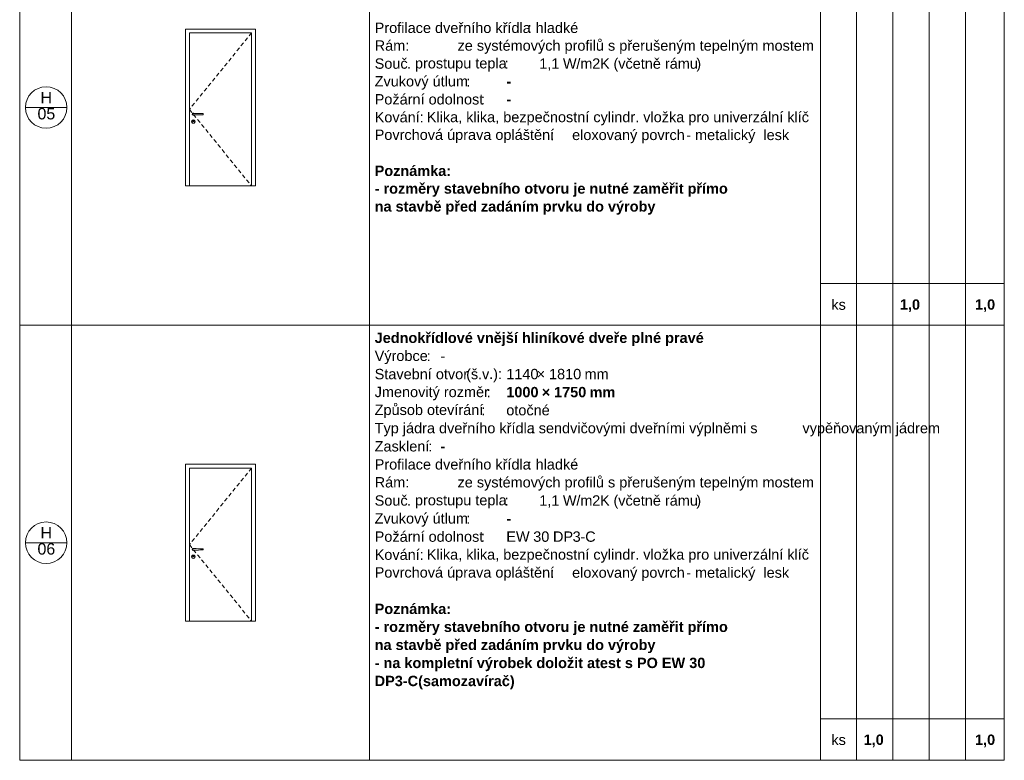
# Model space of a CAD drawing. Header units: millimetres. Extents: x 15381 to 191117, y -190522 to 367005.
# Tile 64 of 79: x 88117 to 107117, y 301481 to 315776. Entities that reach past the tile are written whole.
import ezdxf

# ---------------------------------------------------------------- set-up
doc = ezdxf.new("R2010")
doc.units = ezdxf.units.MM
doc.header["$MEASUREMENT"] = 0
doc.linetypes.add('Čárkovaná S', pattern=[125, 75, -50])
doc.styles.add('GENEROVANÝ_STYL_1', font='txt')
doc.styles.add('GENEROVANÝ_STYL_2', font='txt')

msp = doc.modelspace()

# ---------------------------------------------------------------- linework, layer by layer
at = {"color": 7, "linetype": 'Continuous', "lineweight": 20}
for p, q in [((88117.4, 329180.7), (88117.4, 301480.7)), ((107117.4, 301480.7), (107117.4, 329180.7)), ((89117.4, 318280.7), (89117.4, 309880.7)), ((94867.4, 318280.7), (94867.4, 309880.7)), ((103567.4, 318280.7), (103567.4, 309880.7)), ((104267.4, 318280.7), (104267.4, 309880.7)), ((104967.4, 318280.7), (104967.4, 309880.7)), ((105667.4, 318280.7), (105667.4, 309880.7)), ((106367.4, 318280.7), (106367.4, 309880.7)), ((92667.4, 315595.7), (91317.4, 315595.7)), ((91317.4, 315595.7), (91317.4, 312565.7)), ((92667.4, 312565.7), (92667.4, 315595.7)), ((92592.4, 315520.7), (91392.4, 315520.7)), ((91392.4, 315520.7), (91392.4, 312565.7)), ((92592.4, 312565.7), (92592.4, 315520.7)), ((89028, 314080.7), (88228, 314080.7)), ((91447.9, 313952.5), (91450.5, 313962.3)), ((91450.5, 313942.8), (91447.9, 313952.5)), ((91449.4, 313952.5), (91451.8, 313961.5)), ((91451.8, 313943.5), (91449.4, 313952.5)), ((91450.5, 313962.3), (91457.7, 313969.4)), ((91457.7, 313935.6), (91450.5, 313942.8)), ((91451.8, 313961.5), (91458.4, 313968.1)), ((91458.4, 313936.9), (91451.8, 313943.5)), ((91452.4, 313952.5), (91454.4, 313960)), ((91454.4, 313945), (91452.4, 313952.5)), ((91454.4, 313960), (91459.9, 313965.5)), ((91459.9, 313939.5), (91454.4, 313945)), ((91457.7, 313969.4), (91467.4, 313972)), ((91467.4, 313933), (91457.7, 313935.6)), ((91458.4, 313968.1), (91467.4, 313970.5)), ((91467.4, 313934.5), (91458.4, 313936.9)), ((91459.9, 313965.5), (91467.4, 313967.5)), ((91467.4, 313937.5), (91459.9, 313939.5)), ((91467.4, 313972), (91477.2, 313969.4)), ((91467.4, 313970.5), (91476.4, 313968.1)), ((91467.4, 313967.5), (91504.9, 313967.5)), ((91504.9, 313937.5), (91467.4, 313937.5)), ((91476.4, 313936.9), (91467.4, 313934.5)), ((91477.2, 313935.6), (91467.4, 313933)), ((91476.4, 313968.1), (91477, 313967.5)), ((91477, 313937.5), (91476.4, 313936.9)), ((91477.2, 313969.4), (91479, 313967.5)), ((91479, 313937.5), (91477.2, 313935.6)), ((91504.9, 313967.5), (91525, 313966.9)), ((91525, 313938.1), (91504.9, 313937.5)), ((91525, 313966.9), (91565.1, 313965.7)), ((91565.1, 313939.3), (91525, 313938.1)), ((91565.1, 313965.7), (91604.7, 313964.6)), ((91604.7, 313940.4), (91565.1, 313939.3)), ((91604.7, 313964.6), (91643.5, 313963.4)), ((91643.5, 313941.6), (91604.7, 313940.4)), ((91643.5, 313963.4), (91655.6, 313963)), ((91655.6, 313942), (91643.5, 313941.6)), ((91655.5, 313963), (91655.6, 313963)), ((91655.5, 313942), (91655.6, 313942)), ((91655.6, 313963), (91655.6, 313942)), ((91434.4, 313810), (91438.8, 313826.5)), ((91438.8, 313793.5), (91434.4, 313810)), ((91437.4, 313810), (91441.4, 313825)), ((91441.4, 313795), (91437.4, 313810)), ((91438.8, 313826.5), (91450.9, 313838.6)), ((91450.9, 313781.4), (91438.8, 313793.5)), ((91441.4, 313825), (91452.4, 313836)), ((91452.4, 313784), (91441.4, 313795)), ((91450.9, 313838.6), (91467.4, 313843)), ((91467.4, 313777), (91450.9, 313781.4)), ((91452.4, 313836), (91467.4, 313840)), ((91467.4, 313780), (91452.4, 313784)), ((91455.4, 313823.5), (91457, 313829.5)), ((91457, 313817.5), (91455.4, 313823.5)), ((91456.9, 313823.5), (91458.3, 313828.8)), ((91458.3, 313818.3), (91456.9, 313823.5)), ((91457, 313829.5), (91461.4, 313833.9)), ((91461.4, 313813.1), (91457, 313817.5)), ((91458.3, 313828.8), (91462.2, 313832.6)), ((91462.2, 313814.4), (91458.3, 313818.3)), ((91461.4, 313833.9), (91467.4, 313835.5)), ((91467.4, 313811.5), (91461.4, 313813.1)), ((91462.2, 313832.6), (91467.4, 313834)), ((91467.4, 313813), (91462.2, 313814.4)), ((91467.4, 313843), (91483.9, 313838.6)), ((91467.4, 313840), (91482.4, 313836)), ((91467.4, 313835.5), (91473.4, 313833.9)), ((91467.4, 313834), (91472.7, 313832.6)), ((91472.7, 313814.4), (91467.4, 313813)), ((91473.4, 313813.1), (91467.4, 313811.5)), ((91482.4, 313784), (91467.4, 313780)), ((91483.9, 313781.4), (91467.4, 313777)), ((91472.7, 313832.6), (91476.5, 313828.8)), ((91476.5, 313818.3), (91472.7, 313814.4)), ((91473.4, 313833.9), (91477.8, 313829.5)), ((91477.8, 313817.5), (91473.4, 313813.1)), ((91476.5, 313828.8), (91477.9, 313823.5)), ((91477.9, 313823.5), (91476.5, 313818.3)), ((91477.8, 313829.5), (91479.4, 313823.5)), ((91479.4, 313823.5), (91477.8, 313817.5)), ((91482.4, 313836), (91493.4, 313825)), ((91493.4, 313795), (91482.4, 313784)), ((91483.9, 313838.6), (91496, 313826.5)), ((91496, 313793.5), (91483.9, 313781.4)), ((91493.4, 313825), (91497.4, 313810)), ((91497.4, 313810), (91493.4, 313795)), ((91496, 313826.5), (91500.4, 313810)), ((91500.4, 313810), (91496, 313793.5)), ((91317.4, 312565.7), (92667.4, 312565.7)), ((107117.4, 310680.7), (103567.4, 310680.7)), ((107117.4, 309880.7), (88117.4, 309880.7)), ((89117.4, 309880.7), (89117.4, 301480.7)), ((94867.4, 309880.7), (94867.4, 301480.7)), ((103567.4, 309880.7), (103567.4, 301480.7)), ((104267.4, 309880.7), (104267.4, 301480.7)), ((104967.4, 309880.7), (104967.4, 301480.7)), ((105667.4, 309880.7), (105667.4, 301480.7)), ((106367.4, 309880.7), (106367.4, 301480.7)), ((92667.4, 307195.7), (91317.4, 307195.7)), ((91317.4, 307195.7), (91317.4, 304165.7)), ((92592.4, 307120.7), (91392.4, 307120.7)), ((91392.4, 307120.7), (91392.4, 304165.7)), ((92592.4, 304165.7), (92592.4, 307120.7)), ((92667.4, 304165.7), (92667.4, 307195.7)), ((89028, 305680.7), (88228, 305680.7)), ((91447.9, 305552.5), (91450.5, 305562.3)), ((91450.5, 305542.8), (91447.9, 305552.5)), ((91449.4, 305552.5), (91451.8, 305561.5)), ((91451.8, 305543.5), (91449.4, 305552.5)), ((91450.5, 305562.3), (91457.7, 305569.4)), ((91457.7, 305535.6), (91450.5, 305542.8)), ((91451.8, 305561.5), (91458.4, 305568.1)), ((91458.4, 305536.9), (91451.8, 305543.5)), ((91452.4, 305552.5), (91454.4, 305560)), ((91454.4, 305545), (91452.4, 305552.5)), ((91454.4, 305560), (91459.9, 305565.5)), ((91459.9, 305539.5), (91454.4, 305545)), ((91457.7, 305569.4), (91467.4, 305572)), ((91467.4, 305533), (91457.7, 305535.6)), ((91458.4, 305568.1), (91467.4, 305570.5)), ((91467.4, 305534.5), (91458.4, 305536.9)), ((91459.9, 305565.5), (91467.4, 305567.5)), ((91467.4, 305537.5), (91459.9, 305539.5)), ((91467.4, 305572), (91477.2, 305569.4)), ((91467.4, 305570.5), (91476.4, 305568.1)), ((91467.4, 305567.5), (91504.9, 305567.5)), ((91504.9, 305537.5), (91467.4, 305537.5)), ((91476.4, 305536.9), (91467.4, 305534.5)), ((91477.2, 305535.6), (91467.4, 305533)), ((91476.4, 305568.1), (91477, 305567.5)), ((91477, 305537.5), (91476.4, 305536.9)), ((91477.2, 305569.4), (91479, 305567.5)), ((91479, 305537.5), (91477.2, 305535.6)), ((91504.9, 305567.5), (91525, 305566.9)), ((91525, 305538.1), (91504.9, 305537.5)), ((91525, 305566.9), (91565.1, 305565.7)), ((91565.1, 305539.3), (91525, 305538.1)), ((91565.1, 305565.7), (91604.7, 305564.6)), ((91604.7, 305540.4), (91565.1, 305539.3)), ((91604.7, 305564.6), (91643.5, 305563.4)), ((91643.5, 305541.6), (91604.7, 305540.4)), ((91643.5, 305563.4), (91655.6, 305563)), ((91655.6, 305542), (91643.5, 305541.6)), ((91655.5, 305563), (91655.6, 305563)), ((91655.5, 305542), (91655.6, 305542)), ((91655.6, 305563), (91655.6, 305542)), ((91434.4, 305410), (91438.8, 305426.5)), ((91438.8, 305393.5), (91434.4, 305410)), ((91437.4, 305410), (91441.4, 305425)), ((91441.4, 305395), (91437.4, 305410)), ((91438.8, 305426.5), (91450.9, 305438.6)), ((91450.9, 305381.4), (91438.8, 305393.5)), ((91441.4, 305425), (91452.4, 305436)), ((91452.4, 305384), (91441.4, 305395)), ((91450.9, 305438.6), (91467.4, 305443)), ((91467.4, 305377), (91450.9, 305381.4)), ((91452.4, 305436), (91467.4, 305440)), ((91467.4, 305380), (91452.4, 305384)), ((91455.4, 305423.5), (91457, 305429.5)), ((91457, 305417.5), (91455.4, 305423.5)), ((91456.9, 305423.5), (91458.3, 305428.8)), ((91458.3, 305418.3), (91456.9, 305423.5)), ((91457, 305429.5), (91461.4, 305433.9)), ((91461.4, 305413.1), (91457, 305417.5)), ((91458.3, 305428.8), (91462.2, 305432.6)), ((91462.2, 305414.4), (91458.3, 305418.3)), ((91461.4, 305433.9), (91467.4, 305435.5)), ((91467.4, 305411.5), (91461.4, 305413.1)), ((91462.2, 305432.6), (91467.4, 305434)), ((91467.4, 305413), (91462.2, 305414.4)), ((91467.4, 305443), (91483.9, 305438.6)), ((91467.4, 305440), (91482.4, 305436)), ((91467.4, 305435.5), (91473.4, 305433.9)), ((91467.4, 305434), (91472.7, 305432.6)), ((91472.7, 305414.4), (91467.4, 305413)), ((91473.4, 305413.1), (91467.4, 305411.5)), ((91482.4, 305384), (91467.4, 305380)), ((91483.9, 305381.4), (91467.4, 305377)), ((91472.7, 305432.6), (91476.5, 305428.8)), ((91476.5, 305418.3), (91472.7, 305414.4)), ((91473.4, 305433.9), (91477.8, 305429.5)), ((91477.8, 305417.5), (91473.4, 305413.1)), ((91476.5, 305428.8), (91477.9, 305423.5)), ((91477.9, 305423.5), (91476.5, 305418.3)), ((91477.8, 305429.5), (91479.4, 305423.5)), ((91479.4, 305423.5), (91477.8, 305417.5)), ((91482.4, 305436), (91493.4, 305425)), ((91493.4, 305395), (91482.4, 305384)), ((91483.9, 305438.6), (91496, 305426.5)), ((91496, 305393.5), (91483.9, 305381.4)), ((91493.4, 305425), (91497.4, 305410)), ((91497.4, 305410), (91493.4, 305395)), ((91496, 305426.5), (91500.4, 305410)), ((91500.4, 305410), (91496, 305393.5)), ((91317.4, 304165.7), (92667.4, 304165.7)), ((107117.4, 302280.7), (103567.4, 302280.7)), ((88117.4, 301480.7), (107117.4, 301480.7))]:
    msp.add_line(p, q, dxfattribs=at)
at = {"color": 7, "linetype": 'Čárkovaná S', "lineweight": 20}
for p, q in [((92592.4, 315520.7), (91392.4, 314043.2)), ((91392.4, 314043.2), (92592.4, 312565.7)), ((92592.4, 307120.7), (91392.4, 305643.2)), ((91392.4, 305643.2), (92592.4, 304165.7))]:
    msp.add_line(p, q, dxfattribs=at)
at = {"color": 7, "linetype": 'Continuous', "lineweight": 20}
for centre in [(88628, 314080.7), (88628, 305680.7)]:
    msp.add_circle(centre, 400, dxfattribs=at)

# ---------------------------------------------------------------- texts
at = {"color": 7, "linetype": 'Continuous', "lineweight": 20, "attachment_point": 7}
for s, insert, char_height, style in [('\\A1;{\\pql;\\fArial|b0|i0|c238|p38;Profilace dveřního křídla}', (94967.4, 315515.7), 200, 'GENEROVANÝ_STYL_1'), ('\\A1;{\\pql;\\fArial|b0|i0|c238|p38;: }', (97918.7, 315518.9), 200, 'GENEROVANÝ_STYL_1'), ('\\A1;{\\pql;\\fArial|b0|i0|c238|p38;hladké}', (98072.3, 315515.7), 200, 'GENEROVANÝ_STYL_1'), ('\\A1;{\\pql;\\fArial|b0|i0|c238|p38;^I}', (98876.9, 315518.9), 200, 'GENEROVANÝ_STYL_1'), ('\\A1;{\\pql;\\fArial|b0|i0|c238|p38;Rám:            ze systémových profilů s přerušeným tepelným mostem}', (94967.4, 315116.3), 200, 'GENEROVANÝ_STYL_1'), ('\\A1;{\\pql;\\fArial|b0|i0|c238|p38;Souč}', (94967.4, 314825.7), 200, 'GENEROVANÝ_STYL_1'), ('\\A1;{\\pql;\\fArial|b0|i0|c238|p38; W}', (98522.7, 314829), 200, 'GENEROVANÝ_STYL_1'), ('\\A1;{\\pql;\\fArial|b0|i0|c238|p38;/}', (98859.2, 314825.7), 200, 'GENEROVANÝ_STYL_1'), ('\\A1;{\\pql;\\fArial|b0|i0|c238|p38;2}', (99164.6, 314829), 200, 'GENEROVANÝ_STYL_1'), ('\\A1;{\\pql;\\fArial|b0|i0|c238|p38;K }', (99316.3, 314829), 200, 'GENEROVANÝ_STYL_1'), ('\\A1;{\\pql;\\fArial|b0|i0|c238|p38;včetně rámu}', (99667.4, 314825.8), 200, 'GENEROVANÝ_STYL_1'), ('\\A1;{\\pql;\\fArial|b0|i0|c238|p38;. }', (95590.9, 314829), 200, 'GENEROVANÝ_STYL_1'), ('\\A1;{\\pql;\\fArial|b0|i0|c238|p38;prostupu tepla}', (95744.5, 314774.5), 200, 'GENEROVANÝ_STYL_1'), ('\\A1;{\\pql;\\fArial|b0|i0|c238|p38;:}', (97478, 314829), 200, 'GENEROVANÝ_STYL_1'), ('\\A1;{\\pql;\\fArial|b0|i0|c238|p38;1,1}', (98142.4, 314790.2), 200, 'GENEROVANÝ_STYL_1'), ('\\A1;{\\pql;\\fArial|b0|i0|c238|p38;m}', (98936, 314829), 200, 'GENEROVANÝ_STYL_1'), ('\\A1;{\\pql;\\fArial|b0|i0|c238|p38;(}', (99576, 314771.2), 200, 'GENEROVANÝ_STYL_1'), ('\\A1;{\\pql;\\fArial|b0|i0|c238|p38;)}', (101174.2, 314771.2), 200, 'GENEROVANÝ_STYL_1'), ('\\A1;{\\pql;\\fArial|b0|i0|c238|p38;Zvukový útlum}', (94967.4, 314426.4), 200, 'GENEROVANÝ_STYL_1'), ('\\A1;{\\pql;\\fArial|b1|i0|c238|p38; }', (97554.8, 314760.4), 200, 'GENEROVANÝ_STYL_2'), ('\\A1;{\\pql;\\fArial|b1|i0|c238|p38;^I}', (97631.6, 314829), 200, 'GENEROVANÝ_STYL_2'), ('\\A1;{\\pql;\\fArial|b0|i0|c238|p38;:}', (96733.8, 314484), 200, 'GENEROVANÝ_STYL_1'), ('\\A1;{\\pql;\\fArial|b1|i0|c238|p38;^I}', (96887.4, 314484), 200, 'GENEROVANÝ_STYL_2'), ('\\A1;{\\pql;\\fArial|b1|i0|c238|p38;-}', (97507.4, 314484), 200, 'GENEROVANÝ_STYL_2'), ('\\A1;{\\pql;\\fArial|b0|i0|c238|p38;H}', (88519.3, 314162.1), 220, 'GENEROVANÝ_STYL_1'), ('\\A1;{\\pql;\\fArial|b0|i0|c238|p38;Požární odolnost}', (94967.4, 314135.9), 200, 'GENEROVANÝ_STYL_1'), ('\\A1;{\\pql;\\fArial|b1|i0|c238|p38; }', (96810.6, 314415.4), 200, 'GENEROVANÝ_STYL_2'), ('\\A1;{\\pql;\\fArial|b0|i0|c238|p38;:}', (97020.9, 314139.1), 200, 'GENEROVANÝ_STYL_1'), ('\\A1;{\\pql;\\fArial|b0|i0|c238|p38;05}', (88461, 313848.1), 220, 'GENEROVANÝ_STYL_1'), ('\\A1;{\\pql;\\fArial|b1|i0|c238|p38; }', (97097.7, 314070.5), 200, 'GENEROVANÝ_STYL_2'), ('\\A1;{\\pql;\\fArial|b1|i0|c238|p38;^I}', (97174.5, 314139.1), 200, 'GENEROVANÝ_STYL_2'), ('\\A1;{\\pql;\\fArial|b1|i0|c238|p38;-}', (97507.4, 314139.1), 200, 'GENEROVANÝ_STYL_2'), ('\\A1;{\\pql;\\fArial|b0|i0|c238|p38;Kování:}', (94967.4, 313791), 200, 'GENEROVANÝ_STYL_1'), ('\\A1;{\\pql;\\fArial|b0|i0|c238|p38;Klika, klika, bezpečnostní cylindr. vložka pro univerzální klíč}', (95973.1, 313736.5), 200, 'GENEROVANÝ_STYL_1'), ('\\A1;{\\pql;\\fArial|b1|i0|c238|p38; }', (95896.3, 313725.5), 200, 'GENEROVANÝ_STYL_2'), ('\\A1;{\\pql;\\fArial|b0|i0|c238|p38;Povrchová úprava opláštění}', (94967.4, 313394.7), 200, 'GENEROVANÝ_STYL_1'), ('\\A1;{\\pql;\\fArial|b0|i0|c238|p38;:}', (98359.4, 313449.1), 200, 'GENEROVANÝ_STYL_1'), ('\\A1;{\\pql;\\fArial|b0|i0|c238|p38;eloxovaný povrch }', (98777.4, 313391.5), 200, 'GENEROVANÝ_STYL_1'), ('\\A1;{\\pql;\\fArial|b0|i0|c238|p38;- }', (100980.8, 313449.1), 200, 'GENEROVANÝ_STYL_1'), ('\\A1;{\\pql;\\fArial|b0|i0|c238|p38;metalický  lesk}', (101149.1, 313391.5), 200, 'GENEROVANÝ_STYL_1'), ('\\A1;{\\pql;\\fArial|b0|i0|c238|p38;^I}', (98436.2, 313449.1), 200, 'GENEROVANÝ_STYL_1'), ('\\A1;{\\pql;\\fArial|b1|i0|c238|p38;Poznámka:}', (94967.4, 312756.1), 200, 'GENEROVANÝ_STYL_2'), ('\\A1;{\\pql;\\fArial|b1|i0|c238|p38;- rozměry stavebního otvoru je nutné zaměřit přímo}', (94967.4, 312356.5), 200, 'GENEROVANÝ_STYL_2'), ('\\A1;{\\pql;\\fArial|b1|i0|c238|p38;na stavbě před zadáním prvku do výroby}', (94967.4, 312011.6), 200, 'GENEROVANÝ_STYL_2'), ('\\A1;{\\pql;\\fArial|b0|i0|c238|p38;ks}', (103780.3, 310173.3), 200, 'GENEROVANÝ_STYL_1'), ('\\A1;{\\pql;\\fArial|b1|i0|c238|p38;1,0}', (105102.2, 310133.1), 200, 'GENEROVANÝ_STYL_2'), ('\\A1;{\\pql;\\fArial|b1|i0|c238|p38;1,0}', (106552.2, 310133.1), 200, 'GENEROVANÝ_STYL_2'), ('\\A1;{\\pql;\\fArial|b1|i0|c238|p38;Jednokřídlové vnější hliníkové dveře plné pravé}', (94967.4, 309475.9), 200, 'GENEROVANÝ_STYL_2'), ('\\A1;{\\pql;\\fArial|b0|i0|c238|p38;Výrobce}', (94967.4, 309127.4), 200, 'GENEROVANÝ_STYL_1'), ('\\A1;{\\pql;\\fArial|b0|i0|c238|p38;:}', (95971.3, 309185), 200, 'GENEROVANÝ_STYL_1'), ('\\A1;{\\pql;\\fArial|b0|i0|c238|p38;^I}', (96048.1, 309185), 200, 'GENEROVANÝ_STYL_1'), ('\\A1;{\\pql;\\fArial|b0|i0|c238|p38;-}', (96237.4, 309185), 200, 'GENEROVANÝ_STYL_1'), ('\\A1;{\\pql;\\fArial|b0|i0|c238|p38;^I}', (96328.8, 309185), 200, 'GENEROVANÝ_STYL_1'), ('\\A1;{\\pql;\\fArial|b0|i0|c238|p38;^I}', (96872.4, 309185), 200, 'GENEROVANÝ_STYL_1'), ('\\A1;{\\pql;\\fArial|b0|i0|c238|p38;Stavební otvor}', (94967.4, 308833.1), 200, 'GENEROVANÝ_STYL_1'), ('\\A1;{\\pql;\\fArial|b0|i0|c238|p38;(}', (96733.8, 308778.6), 200, 'GENEROVANÝ_STYL_1'), ('\\A1;{\\pql;\\fArial|b0|i0|c238|p38;š}', (96825.2, 308833.2), 200, 'GENEROVANÝ_STYL_1'), ('\\A1;{\\pql;\\fArial|b0|i0|c238|p38;v}', (97039.2, 308836.4), 200, 'GENEROVANÝ_STYL_1'), ('\\A1;{\\pql;\\fArial|b0|i0|c238|p38;.):}', (97176.3, 308778.6), 200, 'GENEROVANÝ_STYL_1'), ('\\A1;{\\pql;\\fArial|b0|i0|c238|p38;1140}', (97507.4, 308833.1), 200, 'GENEROVANÝ_STYL_1'), ('\\A1;{\\pql;\\fArial|b0|i0|c238|p38;× }', (98094.4, 308836.4), 200, 'GENEROVANÝ_STYL_1'), ('\\A1;{\\pql;\\fArial|b0|i0|c238|p38;1810}', (98332.1, 308833.1), 200, 'GENEROVANÝ_STYL_1'), ('\\A1;{\\pql;\\fArial|b0|i0|c238|p38; mm}', (98939.2, 308836.4), 200, 'GENEROVANÝ_STYL_1'), ('\\A1;{\\pql;\\fArial|b0|i0|c238|p38;.}', (96962.4, 308836.4), 200, 'GENEROVANÝ_STYL_1'), ('\\A1;{\\pql;\\fArial|b1|i0|c238|p38; }', (97421.3, 308767.8), 200, 'GENEROVANÝ_STYL_2'), ('\\A1;{\\pql;\\fArial|b1|i0|c238|p38;^I}', (97498.1, 308836.4), 200, 'GENEROVANÝ_STYL_2'), ('\\A1;{\\pql;\\fArial|b0|i0|c238|p38;Jmenovitý rozměr}', (94967.4, 308430.1), 200, 'GENEROVANÝ_STYL_1'), ('\\A1;{\\pql;\\fArial|b0|i0|c238|p38;:}', (97128.8, 308487.7), 200, 'GENEROVANÝ_STYL_1'), ('\\A1;{\\pql;\\fArial|b1|i0|c238|p38;1000}', (97507.4, 308484.5), 200, 'GENEROVANÝ_STYL_2'), ('\\A1;{\\pql;\\fArial|b1|i0|c238|p38; × }', (98114.5, 308487.7), 200, 'GENEROVANÝ_STYL_2'), ('\\A1;{\\pql;\\fArial|b1|i0|c238|p38;1750}', (98429, 308484.5), 200, 'GENEROVANÝ_STYL_2'), ('\\A1;{\\pql;\\fArial|b1|i0|c238|p38; mm}', (99036.1, 308487.7), 200, 'GENEROVANÝ_STYL_2'), ('\\A1;{\\pql;\\fArial|b0|i0|c238|p38;^I}', (97205.6, 308487.7), 200, 'GENEROVANÝ_STYL_1'), ('\\A1;{\\pql;\\fArial|b0|i0|c238|p38;otočné}', (97507.4, 308136), 200, 'GENEROVANÝ_STYL_1'), ('\\A1;{\\pql;\\fArial|b0|i0|c238|p38;Způsob otevírání}', (94967.4, 308084.7), 200, 'GENEROVANÝ_STYL_1'), ('\\A1;{\\pql;\\fArial|b0|i0|c238|p38;:}', (97022.7, 308139.1), 200, 'GENEROVANÝ_STYL_1'), ('\\A1;{\\pql;\\fArial|b0|i0|c238|p38;^I}', (97099.5, 308139.1), 200, 'GENEROVANÝ_STYL_1'), ('\\A1;{\\pql;\\fArial|b0|i0|c238|p38;Typ jádra dveřního křídla}', (94967.4, 307732.9), 200, 'GENEROVANÝ_STYL_1'), ('\\A1;{\\pql;\\fArial|b0|i0|c238|p38;: }', (97979.1, 307790.5), 200, 'GENEROVANÝ_STYL_1'), ('\\A1;{\\pql;\\fArial|b0|i0|c238|p38;sendvičovými dveřními výplněmi s }', (98132.7, 307732.9), 200, 'GENEROVANÝ_STYL_1'), ('\\A1;{\\pql;\\fArial|b0|i0|c238|p38;vypěňovaným jádrem}', (103222.4, 307732.9), 200, 'GENEROVANÝ_STYL_1'), ('\\A1;{\\pql;\\fArial|b0|i0|c238|p38;Zasklení}', (94967.4, 307438.7), 200, 'GENEROVANÝ_STYL_1'), ('\\A1;{\\pql;\\fArial|b0|i0|c238|p38;^I}', (102347.5, 307790.5), 200, 'GENEROVANÝ_STYL_1'), ('\\A1;{\\pql;\\fArial|b0|i0|c238|p38;^I}', (102587.4, 307790.5), 200, 'GENEROVANÝ_STYL_1'), ('\\A1;{\\pql;\\fArial|b0|i0|c238|p38;:}', (96002.4, 307441.9), 200, 'GENEROVANÝ_STYL_1'), ('\\A1;{\\pql;\\fArial|b1|i0|c238|p38;^I}', (96156, 307441.9), 200, 'GENEROVANÝ_STYL_2'), ('\\A1;{\\pql;\\fArial|b1|i0|c238|p38;-}', (96237.4, 307441.9), 200, 'GENEROVANÝ_STYL_2'), ('\\A1;{\\pql;\\fArial|b0|i0|c238|p38;Profilace dveřního křídla}', (94967.4, 307090.1), 200, 'GENEROVANÝ_STYL_1'), ('\\A1;{\\pql;\\fArial|b1|i0|c238|p38; }', (96079.2, 307373.3), 200, 'GENEROVANÝ_STYL_2'), ('\\A1;{\\pql;\\fArial|b0|i0|c238|p38;: }', (97918.7, 307093.3), 200, 'GENEROVANÝ_STYL_1'), ('\\A1;{\\pql;\\fArial|b0|i0|c238|p38;hladké}', (98072.3, 307090.1), 200, 'GENEROVANÝ_STYL_1'), ('\\A1;{\\pql;\\fArial|b0|i0|c238|p38;^I}', (98876.9, 307093.3), 200, 'GENEROVANÝ_STYL_1'), ('\\A1;{\\pql;\\fArial|b0|i0|c238|p38;Rám:            ze systémových profilů s přerušeným tepelným mostem}', (94967.4, 306687.1), 200, 'GENEROVANÝ_STYL_1'), ('\\A1;{\\pql;\\fArial|b0|i0|c238|p38;Souč}', (94967.4, 306392.7), 200, 'GENEROVANÝ_STYL_1'), ('\\A1;{\\pql;\\fArial|b0|i0|c238|p38;prostupu tepla}', (95744.5, 306341.6), 200, 'GENEROVANÝ_STYL_1'), ('\\A1;{\\pql;\\fArial|b0|i0|c238|p38;:}', (97478, 306396), 200, 'GENEROVANÝ_STYL_1'), ('\\A1;{\\pql;\\fArial|b0|i0|c238|p38;1,1}', (98142.4, 306357.2), 200, 'GENEROVANÝ_STYL_1'), ('\\A1;{\\pql;\\fArial|b0|i0|c238|p38; W}', (98522.7, 306396), 200, 'GENEROVANÝ_STYL_1'), ('\\A1;{\\pql;\\fArial|b0|i0|c238|p38;/}', (98859.2, 306392.7), 200, 'GENEROVANÝ_STYL_1'), ('\\A1;{\\pql;\\fArial|b0|i0|c238|p38;m}', (98936, 306396), 200, 'GENEROVANÝ_STYL_1'), ('\\A1;{\\pql;\\fArial|b0|i0|c238|p38;2}', (99164.6, 306396), 200, 'GENEROVANÝ_STYL_1'), ('\\A1;{\\pql;\\fArial|b0|i0|c238|p38;K }', (99316.3, 306396), 200, 'GENEROVANÝ_STYL_1'), ('\\A1;{\\pql;\\fArial|b0|i0|c238|p38;(}', (99576, 306338.3), 200, 'GENEROVANÝ_STYL_1'), ('\\A1;{\\pql;\\fArial|b0|i0|c238|p38;včetně rámu}', (99667.4, 306392.9), 200, 'GENEROVANÝ_STYL_1'), ('\\A1;{\\pql;\\fArial|b0|i0|c238|p38;)}', (101174.2, 306338.3), 200, 'GENEROVANÝ_STYL_1'), ('\\A1;{\\pql;\\fArial|b0|i0|c238|p38;. }', (95590.9, 306396), 200, 'GENEROVANÝ_STYL_1'), ('\\A1;{\\pql;\\fArial|b1|i0|c238|p38; }', (97554.8, 306327.5), 200, 'GENEROVANÝ_STYL_2'), ('\\A1;{\\pql;\\fArial|b1|i0|c238|p38;^I}', (97631.6, 306396), 200, 'GENEROVANÝ_STYL_2'), ('\\A1;{\\pql;\\fArial|b0|i0|c238|p38;Zvukový útlum}', (94967.4, 305989.8), 200, 'GENEROVANÝ_STYL_1'), ('\\A1;{\\pql;\\fArial|b0|i0|c238|p38;:}', (96733.8, 306047.4), 200, 'GENEROVANÝ_STYL_1'), ('\\A1;{\\pql;\\fArial|b1|i0|c238|p38;-}', (97507.4, 306047.4), 200, 'GENEROVANÝ_STYL_2'), ('\\A1;{\\pql;\\fArial|b0|i0|c238|p38;H}', (88519.3, 305762.1), 220, 'GENEROVANÝ_STYL_1'), ('\\A1;{\\pql;\\fArial|b0|i0|c238|p38;Požární odolnost}', (94967.4, 305695.6), 200, 'GENEROVANÝ_STYL_1'), ('\\A1;{\\pql;\\fArial|b1|i0|c238|p38; }', (96810.6, 305978.8), 200, 'GENEROVANÝ_STYL_2'), ('\\A1;{\\pql;\\fArial|b1|i0|c238|p38;^I}', (96887.4, 306047.4), 200, 'GENEROVANÝ_STYL_2'), ('\\A1;{\\pql;\\fArial|b0|i0|c238|p38;:}', (97020.9, 305698.8), 200, 'GENEROVANÝ_STYL_1'), ('\\A1;{\\pql;\\fArial|b0|i0|c238|p38;EW }', (97507.4, 305698.8), 200, 'GENEROVANÝ_STYL_1'), ('\\A1;{\\pql;\\fArial|b0|i0|c238|p38;30}', (98026.7, 305695.4), 200, 'GENEROVANÝ_STYL_1'), ('\\A1;{\\pql;\\fArial|b0|i0|c238|p38; DP}', (98330.3, 305698.8), 200, 'GENEROVANÝ_STYL_1'), ('\\A1;{\\pql;\\fArial|b0|i0|c238|p38;3}', (98787.4, 305695.4), 200, 'GENEROVANÝ_STYL_1'), ('\\A1;{\\pql;\\fArial|b0|i0|c238|p38;-}', (98939.2, 305698.8), 200, 'GENEROVANÝ_STYL_1'), ('\\A1;{\\pql;\\fArial|b0|i0|c238|p38;C}', (99030.6, 305695.5), 200, 'GENEROVANÝ_STYL_1'), ('\\A1;{\\pql;\\fArial|b0|i0|c238|p38;06}', (88461, 305448.1), 220, 'GENEROVANÝ_STYL_1'), ('\\A1;{\\pql;\\fArial|b0|i0|c238|p38;Kování:}', (94967.4, 305347), 200, 'GENEROVANÝ_STYL_1'), ('\\A1;{\\pql;\\fArial|b0|i0|c238|p38;Klika, klika, bezpečnostní cylindr. vložka pro univerzální klíč}', (95973.1, 305292.6), 200, 'GENEROVANÝ_STYL_1'), ('\\A1;{\\pql;\\fArial|b1|i0|c238|p38; }', (97097.7, 305630.2), 200, 'GENEROVANÝ_STYL_2'), ('\\A1;{\\pql;\\fArial|b1|i0|c238|p38;^I}', (97174.5, 305698.8), 200, 'GENEROVANÝ_STYL_2'), ('\\A1;{\\pql;\\fArial|b0|i0|c238|p38;Povrchová úprava opláštění}', (94967.4, 304947.1), 200, 'GENEROVANÝ_STYL_1'), ('\\A1;{\\pql;\\fArial|b1|i0|c238|p38; }', (95896.3, 305281.6), 200, 'GENEROVANÝ_STYL_2'), ('\\A1;{\\pql;\\fArial|b0|i0|c238|p38;:}', (98359.4, 305001.6), 200, 'GENEROVANÝ_STYL_1'), ('\\A1;{\\pql;\\fArial|b0|i0|c238|p38;eloxovaný povrch }', (98777.4, 304944), 200, 'GENEROVANÝ_STYL_1'), ('\\A1;{\\pql;\\fArial|b0|i0|c238|p38;metalický  lesk}', (101149.1, 304944), 200, 'GENEROVANÝ_STYL_1'), ('\\A1;{\\pql;\\fArial|b0|i0|c238|p38;^I}', (98436.2, 305001.6), 200, 'GENEROVANÝ_STYL_1'), ('\\A1;{\\pql;\\fArial|b0|i0|c238|p38;- }', (100980.8, 305001.6), 200, 'GENEROVANÝ_STYL_1'), ('\\A1;{\\pql;\\fArial|b1|i0|c238|p38;Poznámka:}', (94967.4, 304301.2), 200, 'GENEROVANÝ_STYL_2'), ('\\A1;{\\pql;\\fArial|b1|i0|c238|p38;- rozměry stavebního otvoru je nutné zaměřit přímo}', (94967.4, 303898), 200, 'GENEROVANÝ_STYL_2'), ('\\A1;{\\pql;\\fArial|b1|i0|c238|p38;na stavbě před zadáním prvku do výroby}', (94967.4, 303549.3), 200, 'GENEROVANÝ_STYL_2'), ('\\A1;{\\pql;\\fArial|b1|i0|c238|p38;- na kompletní výrobek doložit atest s PO EW 30}', (94967.4, 303200.7), 200, 'GENEROVANÝ_STYL_2'), ('\\A1;{\\pql;\\fArial|b1|i0|c238|p38;DP3-C(samozavírač)}', (94967.4, 302852.1), 200, 'GENEROVANÝ_STYL_2'), ('\\A1;{\\pql;\\fArial|b0|i0|c238|p38;ks}', (103780.3, 301773.3), 200, 'GENEROVANÝ_STYL_1'), ('\\A1;{\\pql;\\fArial|b1|i0|c238|p38;1,0}', (104402.2, 301733.1), 200, 'GENEROVANÝ_STYL_2'), ('\\A1;{\\pql;\\fArial|b1|i0|c238|p38;1,0}', (106552.2, 301733.1), 200, 'GENEROVANÝ_STYL_2')]:
    msp.add_mtext(s, dxfattribs=dict(at, insert=insert, char_height=char_height, style=style))

doc.saveas('drawing.dxf')
